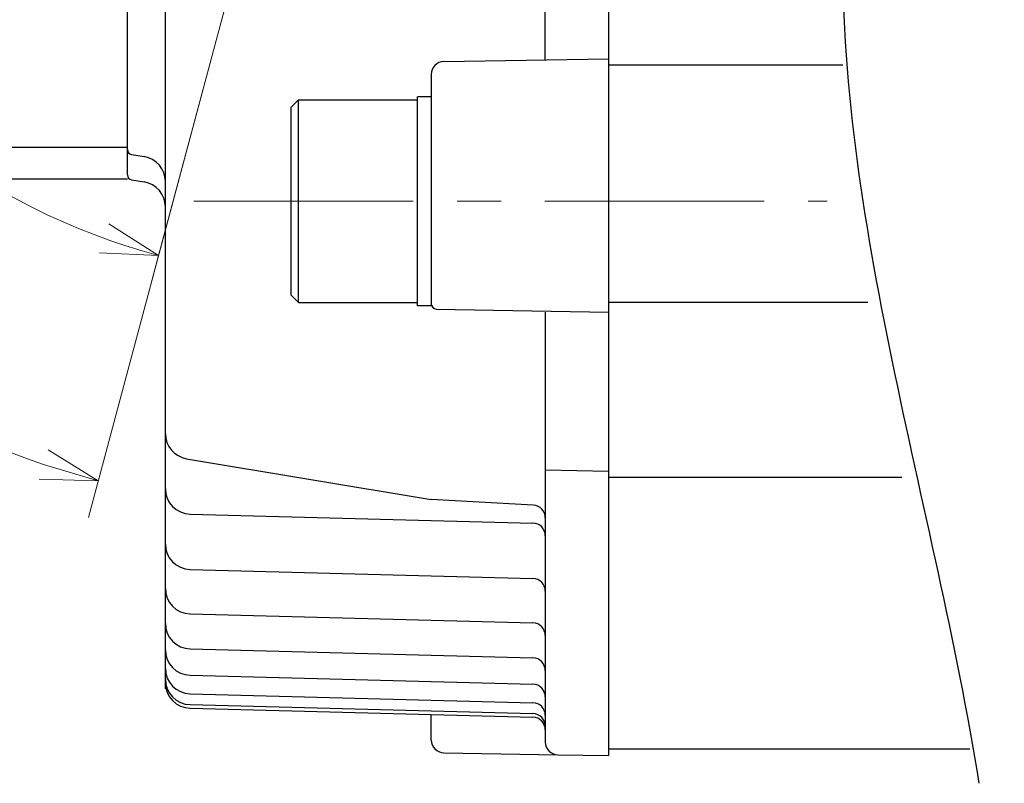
# Model space of a CAD drawing. Header units: millimetres. Extents: x 0 to 1300, y 0 to 891.
# Tile 20 of 127: x 569 to 647, y 193 to 253. Entities that reach past the tile are written whole.
import ezdxf

# ---------------------------------------------------------------- set-up
doc = ezdxf.new("R2010")
doc.units = ezdxf.units.MM
doc.header["$LTSCALE"] = 0.545669
doc.linetypes.add('CENTER', pattern=[50.8, 31.75, -6.35, 6.35, -6.35])
doc.layers.add('NoLayerName_001', color=7, linetype='Continuous')
doc.styles.get("Standard").update_dxf_attribs({"font": 'txt', "bigfont": 'extfont2'})
doc.dimstyles.get("Standard").update_dxf_attribs({"dimtxt": 2.5, "dimasz": 2.5, "dimexe": 1, "dimexo": 1, "dimtad": 1, "dimdec": 3, "dimzin": 0, "dimdsep": 46, "dimtxsty": 'Standard', "dimcen": 2.5, "dimadec": 3, "dimazin": 0, "dimtfac": 0.75, "dimtdec": 3, "dimtmove": 0, "dimatfit": 3, "dimfxl": 1, "dimarcsym": 0})

# ---------------------------------------------------------------- blocks, each defined once
blk = doc.blocks.new('_OPEN30')
at = {"color": 0, "linetype": 'ByBlock', "lineweight": -2}
for p, q in [((-1, 0.267949), (0, 0)), ((0, 0), (-1, -0.267949)), ((0, 0), (-1, 0))]:
    blk.add_line(p, q, dxfattribs=at)
blk = doc.blocks.new('*D47')
at = {"layer": 'Defpoints', "color": 0}
for p in [(526.877, 284.922), (526.977, 284.922), (586.934, 259.011), (586.96, 259.108), (529.773, 255.03)]:
    blk.add_point(p, dxfattribs=at)
at = {"layer": 'NoLayerName_001', "color": 0, "linetype": 'Continuous', "lineweight": 13}
for p, q in [((523.877, 284.922), (520.146, 284.922)), ((586.158, 256.113), (574.794, 213.703))]:
    blk.add_line(p, q, dxfattribs=at)
blk.add_arc((593.877, 284.922), 70.731, 183.64582, 251.35418, dxfattribs=at)
at = {"layer": 'NoLayerName_001', "color": 0, "lineweight": 13, "xscale": 4.5, "yscale": 4.5, "zscale": 4.5}
for p, rotation in [((523.146, 284.922), 91.8229116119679), ((575.57, 216.601), 343.1770883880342)]:
    blk.add_blockref('_OPEN30', p, dxfattribs=dict(at, rotation=rotation))
at = {"layer": 'NoLayerName_001', "color": 0, "lineweight": 13, "insert": (558.234, 233.764), "char_height": 10.5, "attachment_point": 5, "rotation": 325.134}
blk.add_mtext('\\W0.8000;75%%d', dxfattribs=at)
blk = doc.blocks.new('DIM_0002')
at = {"color": 3, "linetype": 'Continuous', "lineweight": 13}
for points in [[(47.005, 33.624), (38.771, 2.898), (37.995, 0)], [(34.841, 5.398), (38.771, 2.898), (34.117, 3.098)]]:
    blk.add_lwpolyline(points, dxfattribs=at)
blk.add_arc((52.31, 53.426), 52.31, 345, 255, dxfattribs=at)

msp = doc.modelspace()

# ---------------------------------------------------------------- linework, layer by layer
at = {"layer": 'NoLayerName_001', "color": 7, "linetype": 'Continuous', "lineweight": 25}
for p, q in [((615.877, 374.922), (615.877, 194.922)), ((615.877, 374.422), (615.877, 195.422)), ((577.877, 240.7608), (577.877, 263.73)), ((580.877, 200.1845), (580.877, 263.73)), ((610.877, 249.8347), (610.877, 263.0172)), ((602.8596, 249.6948), (615.877, 249.922)), ((634.3755, 249.422), (615.877, 249.422)), ((601.877, 248.6949), (601.877, 230.5594)), ((590.777, 246.072), (591.377, 246.672)), ((591.377, 230.672), (591.377, 246.672)), ((591.377, 246.672), (600.777, 246.672)), ((600.777, 230.422), (600.777, 246.922)), ((601.877, 246.922), (600.777, 246.922)), ((590.777, 246.072), (590.777, 231.272)), ((577.877, 242.922), (563.877, 242.922)), ((578.2113, 242.3663), (579.2058, 242.2005)), ((577.877, 240.422), (564.377, 240.422)), ((578.2113, 240.3663), (579.2058, 240.2005)), ((591.377, 230.672), (590.777, 231.272)), ((591.377, 230.672), (600.777, 230.672)), ((601.877, 230.422), (600.777, 230.422)), ((602.2701, 230.1595), (615.877, 229.922)), ((636.3495, 230.672), (615.877, 230.672)), ((610.877, 229.922), (610.877, 195.992)), ((582.5482, 218.354), (601.877, 215.1325)), ((610.877, 217.4604), (615.877, 217.3731)), ((639.0243, 216.8678), (615.877, 216.8678)), ((609.9325, 214.685), (601.877, 215.1325)), ((582.8247, 213.9812), (609.9032, 213.2722)), ((582.8247, 209.6099), (609.9032, 208.9008)), ((582.8247, 206.1008), (609.9032, 205.3918)), ((582.8247, 203.3424), (609.9032, 202.6333)), ((582.8247, 201.2599), (609.9032, 200.5508)), ((582.8247, 199.8037), (609.9032, 199.0947)), ((582.8247, 198.9419), (609.9032, 198.2328)), ((582.8247, 198.6566), (609.9032, 197.9475)), ((601.877, 196.1491), (601.877, 198.1577)), ((644.3955, 195.422), (615.877, 195.422)), ((602.8596, 195.1492), (611.8596, 194.9921)), ((611.8596, 194.9921), (615.877, 194.922))]:
    msp.add_line(p, q, dxfattribs=at)
at = {"layer": 'NoLayerName_001', "color": 4, "linetype": 'CENTER', "lineweight": 13}
msp.add_line((583.127, 238.672), (633.127, 238.672), dxfattribs=at)
at = {"layer": 'NoLayerName_001', "color": 7, "linetype": 'Continuous', "lineweight": 25}
for centre, radius, start, end in [((602.877, 248.6949), 1, 91, 180), ((578.277, 242.7608), 0.4, 180, 260.537678), ((578.877, 240.2277), 2, 0, 80.537678), ((578.277, 240.7608), 0.4, 180, 260.537678), ((578.877, 238.2277), 2, 0, 80.537678), ((602.277, 230.5594), 0.4, 180, 269), ((582.877, 220.3268), 2, 180, 260.537678), ((582.877, 215.9806), 2, 180, 268.5), ((609.877, 213.6865), 1, 0, 86.82017), ((609.877, 212.2725), 1, 360, 88.5), ((582.877, 211.6092), 2, 180, 268.5), ((609.877, 207.9012), 1, 360, 88.5), ((582.877, 208.1002), 2, 180, 268.5), ((582.877, 205.3417), 2, 180, 268.5), ((609.877, 204.3921), 1, 360, 88.5), ((582.877, 203.2592), 2, 180, 268.5), ((609.877, 201.6336), 1, 360, 88.5), ((582.877, 201.8031), 2, 180, 268.5), ((582.877, 200.9412), 2, 180, 268.5), ((582.877, 200.6559), 2, 180, 268.5), ((609.877, 199.5512), 1, 360, 88.5), ((609.877, 198.095), 1, 360, 88.5), ((609.877, 197.2332), 1, 360, 88.5), ((609.877, 196.9478), 1, 360, 88.5), ((602.877, 196.1491), 1, 180, 269), ((611.877, 195.992), 1, 180, 269)]:
    msp.add_arc(centre, radius, start, end, dxfattribs=at)
msp.add_open_spline([(633.2613, 378.0675), (636.6371, 365.9645), (652.7363, 327.7279), (624.7431, 264.1478), (641.533, 215.0483), (645.1214, 192.7332)], degree=3, knots=[0, 0, 0, 0, 37.6947766, 120.2702915, 188.0758482, 188.0758482, 188.0758482, 188.0758482], dxfattribs=at)

# ---------------------------------------------------------------- block references
at = {"layer": 'NoLayerName_001', "color": 3, "linetype": 'Continuous', "lineweight": 13}
msp.add_blockref('DIM_0002', (541.5667, 231.4964), dxfattribs=at)

# ---------------------------------------------------------------- dimensions: what is measured, and where the dimension line sits
dim = msp.add_angular_dim_2l(base=(529.772544, 255.029563), line1=((586.934271, 259.011199), (586.960153, 259.107792)), line2=((526.877045, 284.921983), (526.977045, 284.921983)), text='\\W0.8000;<>', dimstyle='Standard', override={"dimtxt": 10.5, "dimasz": 4.5, "dimexe": 3, "dimexo": 3, "dimgap": 3, "dimblk": 'OPEN30', "dimclrd": 0, "dimclre": 0, "dimclrt": 0, "dimazin": 2, "dimtp": 0, "dimtm": 0, "dimlwd": 13, "dimlwe": 13}, dxfattribs=at)
dim.commit()
dim.dimension.update_dxf_attribs({"geometry": '*D47', "text_midpoint": (553.442742, 226.887416), "dimtype": 162})

doc.saveas('drawing.dxf')
